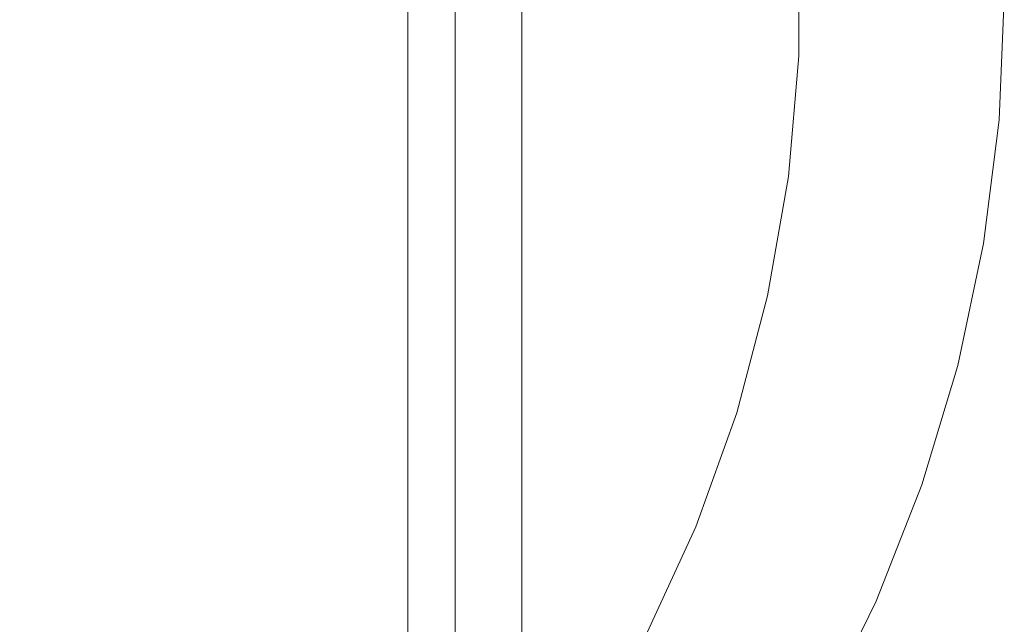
# Model space of a CAD drawing. Header units: millimetres. Extents: x 1865 to 2161, y 1201 to 1385.
# Tile 31 of 40: x 2087 to 2161, y 1246 to 1291. Entities that reach past the tile are written whole.
import ezdxf

# ---------------------------------------------------------------- set-up
doc = ezdxf.new("R2010")
doc.units = ezdxf.units.MM
doc.header["$LTSCALE"] = 25.4
doc.layers.add('Lighting-Moving Light', color=7, linetype='Continuous', lineweight=5)

# ---------------------------------------------------------------- blocks, each defined once
blk = doc.blocks.new('Group-1')
at = {"layer": 'Lighting-Moving Light', "color": 7, "linetype": 'Continuous', "lineweight": 5, "transparency": 33554687}
for points, invisible_edges in [([(112, -92, -99.966), (103.5, -83.5, -108.466), (103.5, 83.5, -108.466), (112, 92, -99.966)], 8), ([(112, 92, -99.965), (112, -92, -99.965), (112, -92, -99.966)], 8), ([(112, 92, -99.966), (112, 92, -99.965), (112, -92, -99.966)], 10), ([(112, 49.211, -77.387), (112, -49.211, -47.544), (112, -49.211, -77.387), (112, 92, -99.965)], 13), ([(112, 92, -21.465), (112, -92, -21.465), (112, 49.211, -47.544), (112, 76.845, -47.544)], 10), ([(112, -49.211, -77.387), (112, -76.845, -77.387), (112, -92, -99.965), (112, 92, -99.965)], 10), ([(112, -49.211, -47.544), (112, 49.211, -77.387), (112, 49.211, -47.544), (112, -92, -21.465)], 13), ([(132.667, 4.511, -47.544), (132.667, 4.511, -77.387), (132.666, -4.522, -77.387), (132.666, -4.522, -47.544)], 5), ([(147.99, 0.001, -77.387), (147.603, -9.293, -77.387), (132.666, -4.522, -77.387), (132.667, 4.511, -77.387)], 10), ([(132.667, 4.511, -47.544), (132.666, -4.522, -47.544), (147.603, -9.293, -47.544), (147.99, 0.001, -47.544)], 10), ([(147.603, -9.293, -47.544), (147.603, -9.293, -77.387), (147.99, 0.001, -77.387), (147.99, 0.001, -47.544)], 5), ([(132.666, -4.522, -47.544), (132.666, -4.522, -77.387), (131.888, -13.521, -77.387), (131.888, -13.521, -47.544)], 5), ([(147.603, -9.293, -77.387), (146.443, -18.523, -77.387), (131.888, -13.521, -77.387), (132.666, -4.522, -77.387)], 10), ([(132.666, -4.522, -47.544), (131.888, -13.521, -47.544), (146.443, -18.523, -47.544), (147.603, -9.293, -47.544)], 10), ([(146.443, -18.523, -47.544), (146.443, -18.523, -77.387), (147.603, -9.293, -77.387), (147.603, -9.293, -47.544)], 5), ([(131.888, -13.521, -47.544), (131.888, -13.521, -77.387), (130.338, -22.42, -77.387), (130.338, -22.42, -47.544)], 5), ([(130.338, -22.42, -77.387), (131.888, -13.521, -77.387), (146.443, -18.523, -77.387), (144.518, -27.623, -77.387)], 10), ([(144.518, -27.623, -47.544), (146.443, -18.523, -47.544), (131.888, -13.521, -47.544), (130.338, -22.42, -47.544)], 10), ([(144.518, -27.623, -47.544), (144.518, -27.623, -77.387), (146.443, -18.523, -77.387), (146.443, -18.523, -47.544)], 5), ([(130.338, -22.42, -47.544), (130.338, -22.42, -77.387), (128.028, -31.153, -77.387), (128.028, -31.153, -47.544)], 5), ([(128.028, -31.153, -77.387), (130.338, -22.42, -77.387), (144.518, -27.623, -77.387), (141.843, -36.532, -77.387)], 10), ([(141.843, -36.532, -47.544), (144.518, -27.623, -47.544), (130.338, -22.42, -47.544), (128.028, -31.153, -47.544)], 10), ([(141.843, -36.532, -47.544), (141.843, -36.532, -77.387), (144.518, -27.623, -77.387), (144.518, -27.623, -47.544)], 5), ([(128.028, -31.153, -47.544), (128.028, -31.153, -77.387), (124.975, -39.654, -77.387), (124.975, -39.654, -47.544)], 5), ([(124.975, -39.654, -77.387), (128.028, -31.153, -77.387), (141.843, -36.532, -77.387), (138.435, -45.187, -77.387)], 10), ([(138.435, -45.187, -47.544), (141.843, -36.532, -47.544), (128.028, -31.153, -47.544), (124.975, -39.654, -47.544)], 10), ([(138.435, -45.187, -47.544), (138.435, -45.187, -77.387), (141.843, -36.532, -77.387), (141.843, -36.532, -47.544)], 5), ([(124.975, -39.654, -47.544), (124.975, -39.654, -77.387), (121.202, -47.861, -77.387), (121.202, -47.861, -47.544)], 1), ([(138.435, -45.187, -77.387), (134.318, -53.529, -77.387), (121.202, -47.861, -77.387), (124.975, -39.654, -77.387)], 10), ([(124.975, -39.654, -47.544), (121.202, -47.861, -47.544), (134.318, -53.529, -47.544), (138.435, -45.187, -47.544)], 10), ([(134.318, -53.529, -47.544), (134.318, -53.529, -77.387), (138.435, -45.187, -77.387), (138.435, -45.187, -47.544)], 5)]:
    blk.add_3dface(points, dxfattribs=dict(at, invisible_edges=invisible_edges))
for points in [[(107.035, -87.035, -16.5), (112, -92, -21.465), (112, 92, -21.465), (107.035, 87.035, -16.5)], [(-107.035, -87.035, -16.5), (107.035, -87.035, -16.5), (107.035, 87.035, -16.5), (-107.035, 87.035, -16.5)], [(103.5, -83.5, -108.466), (-103.5, -83.5, -108.466), (-103.5, 83.5, -108.466), (103.5, 83.5, -108.466)]]:
    blk.add_3dface(points, dxfattribs=at)
at = {"layer": 'Lighting-Moving Light', "color": 0, "flags": 1}
for tag in ['Yoke', '3D_Symbol_Name', 'Weight', 'Weight', 'Wattage', 'Candlepower', 'Body', 'Model_Name', 'Beam_Angle', 'Field_Angle', 'Remarks', 'Beam_Angle_2', 'Field_Angle_2', 'Num_Channels', 'Frame_Size', 'Device_Type', 'FixtureID', 'Frame_Size', 'Base', 'Lens', 'Inst_Type', 'Lamp']:
    blk.add_attdef(tag, (-144.25, -164.904), '', height=0.18, dxfattribs=at)

msp = doc.modelspace()

# ---------------------------------------------------------------- block references
at = {"layer": 'Lighting-Moving Light', "color": 7, "transparency": 33554687}
msp.add_blockref('Group-1', (2012.623, 1292.88), dxfattribs=at)

doc.saveas('drawing.dxf')
